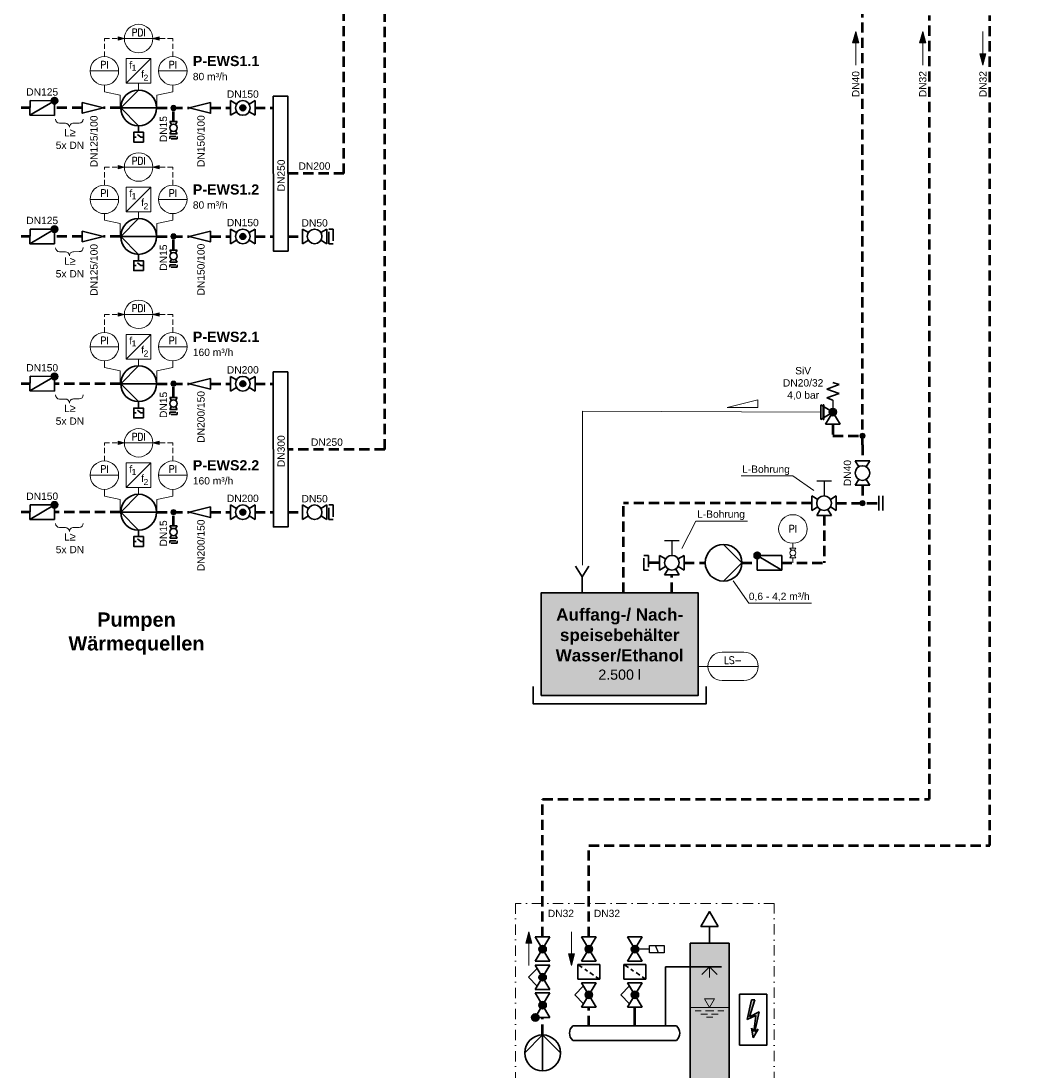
# Model space of a CAD drawing. Header units: millimetres. Extents: x -226 to 2201, y 0 to 1085.
# Tile 3 of 28: x 65 to 315, y 323 to 581. Entities that reach past the tile are written whole.
import ezdxf
from ezdxf import colors
from ezdxf.entities.mleader import LeaderData, LeaderLine
from ezdxf.enums import TextEntityAlignment as Align
from ezdxf.math import Vec2, Vec3

# ---------------------------------------------------------------- set-up
doc = ezdxf.new("R2010")
doc.units = ezdxf.units.MM
doc.header["$PDMODE"] = 1
for name, pattern in [('GESTRICHELT2', [0.375, 0.25, -0.125]), ('PHANTOM2', [31.75, 15.875, -3.175, 3.175, -3.175, 3.175, -3.175]), ('Strichpunkt', [25.4, 12.7, -6.35, 0, -6.35]), ('VERDECKT2', [4.7625, 3.175, -1.5875])]:
    doc.linetypes.add(name, pattern=pattern)
doc.layers.get('0').update_dxf_attribs({"lineweight": 18})
for name, color, linetype, lineweight in [('TGAx_B_TXT_Beschriftung', 7, 'Continuous', 18), ('TGAx_G_KOM_GA-Steuerleitungen', 7, 'VERDECKT2', 18), ('TGAx_G_KOM_GA-Symbole', 7, 'Continuous', 18), ('TGAx_H_KOM_Armaturen', 7, 'Continuous', 35), ('TGAx_H_LTG_Quellenkreis-Umweltwärme_RL', 66, 'GESTRICHELT2', 50), ('TGAx_H_LTG_Si-Ausblasleitung', 251, 'Continuous', 25), ('TGAx_H_TXT_Beschriftung', 7, 'Continuous', 18), ('TGAx_H_TXT_Dimensionierung', 7, 'Continuous', 18), ('TGAx_K_KOM_Armaturen', 7, 'Continuous', 35), ('TGAx_K_KOM_Bauteile', 7, 'Continuous', 35), ('TGAx_K_KOM_Bauteile-Schraff', 9, 'Continuous', 18), ('TGAx_K_TXT_Beschriftung', 7, 'Continuous', 18), ('TGAx_S_KOM_Armaturen', 7, 'Continuous', 35), ('TGAx_S_KOM_Bauteile', 7, 'Continuous', 35), ('TGAx_S_KOM_Bauteile-Schraff', 9, 'Continuous', 18), ('TGAx_S_LTG_TWS_Mischwasser', 80, 'PHANTOM2', 50), ('TGAx_S_TXT_Dimensionierung', 7, 'Continuous', 18)]:
    doc.layers.add(name, color=color, linetype=linetype, lineweight=lineweight)
doc.styles.add('Arial', font='arial.ttf')
doc.styles.add('MEP-Reloaded-M-2.5', font='arial.ttf', dxfattribs={"height": 2.5})
doc.styles.add('MSR-Arial', font='romans.shx')
doc.styles.add('RomanS', font='arial.ttf')

# ---------------------------------------------------------------- blocks, each defined once
blk = doc.blocks.new('7.01.04-Absperrhahn allg.')
at = {"linetype": 'Continuous'}
for p, q in [((0, 1.8), (0, -1.8)), ((0, 1.8), (1.46, 0.93)), ((6, 1.8), (4.54, 0.93)), ((6, 1.8), (6, -1.8)), ((1.46, -0.93), (0, -1.8)), ((4.54, -0.93), (6, -1.8))]:
    blk.add_line(p, q, dxfattribs=at)
blk.add_circle((3, 0), 1.8, dxfattribs=at)
blk = doc.blocks.new('5.07-Kupplung allg.')
at = {"linetype": 'Continuous'}
for p, q in [((0, 1.8), (0, -1.1)), ((1.1, 1.1), (1.1, 0)), ((1.1, 0), (1.1, -1.8))]:
    blk.add_line(p, q, dxfattribs=at)
for p, q in [((0, 1.8), (1.1, 1.8)), ((0, -1.8), (1.1, -1.8))]:
    blk.add_line(p, q)
blk = doc.blocks.new('13.21-Kreiselpumpe')
at = {"linetype": 'Continuous'}
for p, q in [((-4.4, -4.4), (0, 0)), ((0, 0), (4.4, -4.4)), ((0, 0), (0, -8.8))]:
    blk.add_line(p, q, dxfattribs=at)
blk.add_circle((0, -4.4), 4.4, dxfattribs=at)
blk = doc.blocks.new('RCI-Freqzenzumformer')
at = {"linetype": 'Continuous'}
blk.add_line((-3.03, -3.03), (3.03, 3.03), dxfattribs=at)
blk.add_lwpolyline([(-3.03, -3.03), (3.03, -3.03), (3.03, 3.03), (-3.03, 3.03)], close=True, dxfattribs=at)
at = {"lineweight": 18, "char_height": 1.8, "attachment_point": 5, "style": 'RomanS'}
for insert in [(-1.93, 1.47), (0.99, -0.76)]:
    blk.add_mtext('f', dxfattribs=dict(at, insert=insert))
at = {"lineweight": 15, "style": 'RomanS'}
for p in [(-1.11, 0.8), (1.8, -1.68)]:
    blk.add_attdef('FU-ZAHL', text='', height=1.5, dxfattribs=at).set_placement(p, align=Align.MIDDLE_CENTER)
blk = doc.blocks.new('02.MSR_Schalter')
for p, q in [((0, 2.4), (0, 1.78)), ((0, 0.62), (0.68, 1.48)), ((0, 0), (0, 0.62))]:
    blk.add_line(p, q)
blk.add_lwpolyline([(-1.2, 0), (1.2, 0), (1.2, 2.4), (-1.2, 2.4)], close=True)
blk = doc.blocks.new('02.MSR_Fühler m. Fernwirkung_rund')
blk.add_line((-3.5, 0), (3.5, 0))
blk.add_circle((0, 0), 3.5)
at = {"style": 'MSR-Arial', "width": 0.9}
for tag, p in [('MESSART', (0, 1.5)), ('WERT', (0, -1.55))]:
    blk.add_attdef(tag, text='', height=1.8, dxfattribs=at).set_placement(p, align=Align.MIDDLE_CENTER)
blk = doc.blocks.new('6.01-Reduzierung')
at = {"flags": 128}
blk.add_lwpolyline([(0, 1.3125), (0, -1.3125), (5.25, 0)], close=True, dxfattribs=at)
blk = doc.blocks.new('02.MSR_Wirkpfeil')
blk.add_hatch(color=256).paths.add_polyline_path([(0.41, 1.51), (0, 0), (-0.41, 1.51)])
blk.add_lwpolyline([(0.41, 1.51), (0, 0), (-0.41, 1.51)], close=True)
blk = doc.blocks.new('Leitungs-Verbindungspkt')
at = {"linetype": 'Continuous', "lineweight": 18}
blk.add_hatch(color=256, dxfattribs=at).paths.add_polyline_path([(0.65, 0, 1), (-0.65, 0, 1)])
blk.add_circle((0, 0), 0.65, dxfattribs=at)
blk = doc.blocks.new('7.04.03-Rückschlagklappe')
h = blk.add_hatch(color=256)
h.dxf.hatch_style = 1
h.paths.add_polyline_path([(0, 1.8), (0.8, 1.8, 1), (-0.8, 1.8, 0.414214), (0, 1)])
h.paths.add_polyline_path([(0.8, 1.8), (0, 1.8), (0.69, 1.39, 0.135933)], flags=17)
h.paths.add_polyline_path([(0, 1.8), (0, 1, 0.263447), (0.69, 1.39)], flags=17)
at = {"linetype": 'Continuous'}
for p, q in [((0, 1.8), (6, 1.8)), ((0, 1.8), (6, -1.8)), ((0, -1.8), (0, 1.8)), ((6, 1.8), (6, -1.8)), ((6, -1.8), (0, -1.8))]:
    blk.add_line(p, q, dxfattribs=at)
blk.add_circle((0, 1.8), 0.8, dxfattribs=at)
blk.add_point((0, 1.8), dxfattribs=at)
blk = doc.blocks.new('7.01.05-Absperrkugelhahn')
h = blk.add_hatch(color=256)
h.dxf.hatch_style = 1
h.paths.add_polyline_path([(2.3, 0, 1), (3.7, 0, 1)])
at = {"linetype": 'Continuous'}
for p, q in [((0, 1.8), (1.46, 0.93)), ((0, 1.8), (0, -1.8)), ((6, 1.8), (4.54, 0.93)), ((6, 1.8), (6, -1.8)), ((1.46, -0.93), (0, -1.8)), ((4.54, -0.93), (6, -1.8))]:
    blk.add_line(p, q, dxfattribs=at)
for radius in [1.8, 0.7]:
    blk.add_circle((3, 0), radius, dxfattribs=at)
blk = doc.blocks.new('Pfeil-Flüssigkeitsniveau')
at = {"linetype": 'Continuous', "lineweight": 18}
for p, q in [((-3.51, -0.8), (-2.03, -0.8)), ((-2.14, -1.6), (-0.51, -1.6)), ((-1.03, -0.8), (1.03, -0.8)), ((-0.77, -2.4), (0.77, -2.4)), ((0.51, -1.6), (2.14, -1.6)), ((2.03, -0.8), (3.51, -0.8))]:
    blk.add_line(p, q, dxfattribs=at)
at = {"linetype": 'Continuous', "lineweight": 18, "flags": 128}
blk.add_lwpolyline([(0, 0), (1.25, 2.17), (-1.25, 2.17)], close=True, dxfattribs=at)
blk = doc.blocks.new('01.DIV_Pfeil-Flüssigkeitsniveau')
blk.add_blockref('Pfeil-Flüssigkeitsniveau', (0, 0))
blk = doc.blocks.new('7.02.01C-Absperrventil m. stet. Stellverhalten')
h = blk.add_hatch(color=256)
h.dxf.hatch_style = 1
h.paths.add_polyline_path([(2.23, 0.46), (3, 0), (3.77, 0.46, 0.56619)])
h.paths.add_polyline_path([(2.23, 0.46, 0.135933), (2.1, 0, 0.135933), (2.23, -0.46), (3, 0)])
h.paths.add_polyline_path([(3, 0), (2.23, -0.46, 0.56619), (3.77, -0.46)])
h.paths.add_polyline_path([(3.77, 0.46), (3, 0), (3.77, -0.46, 0.135933), (3.9, 0, 0.135933)])
at = {"linetype": 'Continuous'}
for p, q in [((3, 3.48), (0.81, 1.31)), ((3, 3.48), (5.19, 1.31)), ((6, 1.8), (0, -1.8)), ((0, 1.8), (6, -1.8)), ((0, 1.8), (0, -1.8)), ((6, 1.8), (6, -1.8))]:
    blk.add_line(p, q, dxfattribs=at)
blk.add_circle((3, 0), 0.9, dxfattribs=at)
blk.add_point((3, 0), dxfattribs=at)
blk = doc.blocks.new('9.12-Schmutzfänger')
at = {"linetype": 'Continuous'}
for p, q in [((0, 2.7), (0, -2.7)), ((0, 2.7), (3.6, 2.7)), ((2.88, 1.63), (3.6, 2.7)), ((3.6, 2.7), (3.6, -2.7)), ((2.03, 0.35), (2.48, 1.02)), ((0, -2.7), (0.63, -1.75)), ((1.03, -1.15), (1.63, -0.26)), ((0, -2.7), (3.6, -2.7))]:
    blk.add_line(p, q, dxfattribs=at)
blk = doc.blocks.new('7.01.03-Absperrventil')
at = {"linetype": 'Continuous'}
for p, q in [((0, 1.8), (0, -1.8)), ((0, 1.8), (6, -1.8)), ((6, 1.8), (0, -1.8)), ((6, 1.8), (6, -1.8))]:
    blk.add_line(p, q, dxfattribs=at)
for radius in [0.9, 0.8, 0.7, 0.6, 0.5, 0.4, 0.3, 0.2, 0.1]:
    blk.add_circle((3, 0), radius, dxfattribs=at)
blk.add_point((3, 0), dxfattribs=at)
blk = doc.blocks.new('7.05.09-Stellantr. Elektromagnet')
at = {"lineweight": 25}
for p, q in [((-0.9, 5.76), (0.9, 5.04)), ((0, 3.6), (0, 0))]:
    blk.add_line(p, q, dxfattribs=at)
blk.add_lwpolyline([(-0.9, 3.6), (0.9, 3.6), (0.9, 7.2), (-0.9, 7.2)], close=True, dxfattribs=at)
blk = doc.blocks.new('7.04.02-Rückschlagventil')
at = {"linetype": 'Continuous'}
for p, q in [((0, 1.8), (6, -1.8)), ((6, 1.8), (0, -1.8)), ((0, 1.8), (0, -1.8)), ((6, 1.8), (6, -1.8))]:
    blk.add_line(p, q, dxfattribs=at)
for centre, radius in [((0, 1.8), 0.9), ((0, 1.8), 0.8), ((0, 1.8), 0.7), ((0, 1.8), 0.6), ((0, 1.8), 0.5), ((0, 1.8), 0.4), ((0, 1.8), 0.3), ((0, 1.8), 0.2), ((0, 1.8), 0.1), ((3, 0), 0.9), ((3, 0), 0.8), ((3, 0), 0.7), ((3, 0), 0.6), ((3, 0), 0.5), ((3, 0), 0.4), ((3, 0), 0.3), ((3, 0), 0.2), ((3, 0), 0.1)]:
    blk.add_circle(centre, radius, dxfattribs=at)
blk.add_point((3, 0), dxfattribs=at)
blk = doc.blocks.new('4.11-Pfeil-Fliessrichtung')
at = {"linetype": 'Continuous', "lineweight": 18}
blk.add_line((-4.12, 0), (4.12, 0), dxfattribs=at)
at = {"linetype": 'Continuous', "lineweight": 18, "flags": 128}
for points in [[(1.32, 0.75), (4.12, 0), (1.32, -0.75)], [(1.39, 0.66), (3.85, 0), (1.39, -0.66)], [(1.46, 0.57), (3.58, 0), (1.46, -0.57)], [(1.53, 0.48), (3.31, 0), (1.53, -0.48)], [(1.6, 0.39), (3.04, 0), (1.6, -0.39)], [(1.67, 0.3), (2.77, 0), (1.67, -0.3)], [(1.74, 0.21), (2.5, 0), (1.74, -0.21)], [(1.81, 0.11), (2.23, 0), (1.81, -0.11)], [(1.88, 0.02), (1.96, 0), (1.88, -0.02)]]:
    blk.add_lwpolyline(points, close=True, dxfattribs=at)
blk = doc.blocks.new('01.DIV_Pfeil-ELT')
h = blk.add_hatch(color=256)
h.dxf.hatch_style = 1
h.paths.add_polyline_path([(0.53, 12.06), (-0.52, 12.06), (-1.92, 5.85), (0.84, 7.12), (0.24, 2.05), (-0.57, 3.1), (0, 0), (1.56, 2.75), (0.47, 2.03), (1.92, 8.25), (-1.2, 6.64)])
at = {"linetype": 'Continuous'}
for p, q in [((-1.92, 5.85), (-0.52, 12.06)), ((0.53, 12.06), (-1.2, 6.64)), ((-0.52, 12.06), (0.53, 12.06)), ((-1.92, 5.85), (0.84, 7.12)), ((-1.2, 6.64), (1.92, 8.25)), ((0.84, 7.12), (0.24, 2.05)), ((1.92, 8.25), (0.47, 2.03)), ((-0.57, 3.1), (0.24, 2.05)), ((0, 0), (-0.57, 3.1)), ((0, 0), (1.56, 2.75)), ((1.56, 2.75), (0.47, 2.03))]:
    blk.add_line(p, q, dxfattribs=at)
blk = doc.blocks.new('02.MSR_Fühler m. Fernwirkung_langrund')
for p, q in [((-2.67, 3.5), (2.67, 3.5)), ((-6.17, 0), (6.17, 0)), ((-2.67, -3.5), (2.67, -3.5))]:
    blk.add_line(p, q)
for centre, start, end in [((-2.67, 0), 90, 270), ((2.67, 0), 270, 90)]:
    blk.add_arc(centre, 3.5, start, end)
at = {"style": 'MSR-Arial', "width": 0.9}
for tag, p in [('MESSART', (0.02, 1.5)), ('WERT', (0.02, -1.55))]:
    blk.add_attdef(tag, text='', height=1.8, dxfattribs=at).set_placement(p, align=Align.MIDDLE_CENTER)
blk = doc.blocks.new('7.03-Sicherheitsventil')
for p, q in [((-1.5, 9.75), (0, 10.29)), ((-1.5, 9.75), (1.5, 8.66)), ((-1.5, 7.56), (1.5, 8.66)), ((-1.5, 7.56), (1.5, 6.47)), ((0, 5.93), (1.5, 6.47))]:
    blk.add_line(p, q)
at = {"lineweight": 25}
blk.add_line((0, 5.93), (0, 3), dxfattribs=at)
at = {"linetype": 'Continuous'}
for p, q in [((-1.8, 0), (0, 3)), ((3, 4.8), (0, 3)), ((0, 3), (1.8, 0)), ((0, 3), (3, 1.2)), ((2.2, 4.8), (2.2, 1.2)), ((2.3, 4.8), (2.3, 1.2)), ((2.4, 4.8), (2.4, 1.2)), ((3, 4.8), (3, 1.2)), ((-1.8, 0), (1.8, 0))]:
    blk.add_line(p, q, dxfattribs=at)
at = {"color": 7}
for p, q in [((2.2, 4.8), (2.4, 4.8)), ((2.2, 1.2), (2.4, 1.2))]:
    blk.add_line(p, q, dxfattribs=at)
at = {"linetype": 'Continuous'}
for radius in [0.9, 0.8, 0.7, 0.6, 0.5, 0.4, 0.3, 0.2, 0.1]:
    blk.add_circle((0, 3), radius, dxfattribs=at)
blk.add_point((0, 3), dxfattribs=at)
blk = doc.blocks.new('9.01-Trichter')
at = {"linetype": 'Continuous'}
for p, q in [((-1.63, 0), (0, -2.62)), ((0, -2.62), (1.63, 0)), ((0, -6.53), (0, -2.62))]:
    blk.add_line(p, q, dxfattribs=at)
blk = doc.blocks.new('7.01.18-Dreiwegehahn allg.')
at = {"linetype": 'Continuous'}
for p, q in [((-3, 1.8), (-1.54, 0.93)), ((-3, 1.8), (-3, -1.8)), ((3, 1.8), (1.54, 0.93)), ((3, 1.8), (3, -1.8)), ((-1.54, -0.93), (-3, -1.8)), ((-0.93, -1.54), (-1.8, -3)), ((1.8, -3), (0.93, -1.54)), ((1.54, -0.93), (3, -1.8)), ((1.8, -3), (-1.8, -3))]:
    blk.add_line(p, q, dxfattribs=at)
blk.add_circle((0, 0), 1.8, dxfattribs=at)
blk = doc.blocks.new('13.20-Flüssigkeitspumpe allg.')
at = {"linetype": 'Continuous'}
for p, q in [((-4.5, -4.4), (0, 0.1)), ((0, 0.1), (4.5, -4.4))]:
    blk.add_line(p, q, dxfattribs=at)
blk.add_circle((0, -4.4), 4.5, dxfattribs=at)
blk = doc.blocks.new('02.MSR_Manometeranschluss m. Hahn')
at = {"linetype": 'Continuous'}
for p, q in [((0.72, 3.6), (-0.72, 3.6)), ((-0.37, 3.02), (-0.72, 3.6)), ((0.72, 3.6), (0.37, 3.02)), ((-0.37, 1.78), (-0.72, 1.2)), ((0.72, 1.2), (-0.72, 1.2)), ((0.72, 1.2), (0.37, 1.78))]:
    blk.add_line(p, q, dxfattribs=at)
for p, q in [((0, 4.8), (0, 3.6)), ((0, 1.2), (0, 0))]:
    blk.add_line(p, q)
blk.add_circle((0, 2.4), 0.72, dxfattribs=at)
blk = doc.blocks.new('02.MSR_Fühler rund')
blk.add_circle((0, 0), 3.5)
at = {"style": 'MSR-Arial', "width": 0.9}
blk.add_attdef('MESSART', text='', height=1.8, dxfattribs=at).set_placement((0, 0), align=Align.MIDDLE_CENTER)
blk = doc.blocks.new('4.16-Leitungs-Verbindungspunkt')
at = {"linetype": 'Continuous', "lineweight": 18}
blk.add_hatch(color=256, dxfattribs=at).paths.add_polyline_path([(0.65, 0, 1), (-0.65, 0, 1)])
blk.add_circle((0, 0), 0.65, dxfattribs=at)
blk = doc.blocks.new('5.02-Flanschpaar')
at = {"linetype": 'Continuous'}
for p, q in [((0, 1.8), (0, -1.8)), ((1, 1.8), (1, -1.8))]:
    blk.add_line(p, q, dxfattribs=at)
blk = doc.blocks.new('7.05.11-Stellantr. handbetätigt allg.')
at = {"lineweight": 25}
for p, q in [((-1.8, 3.6), (1.8, 3.6)), ((0, 3.6), (0, 0))]:
    blk.add_line(p, q, dxfattribs=at)
blk = doc.blocks.new('4.12-Pfeil-Gefälle')
at = {"flags": 128}
blk.add_lwpolyline([(0, 1.875), (0, 0), (7.5, 0)], close=True, dxfattribs=at)

msp = doc.modelspace()

# ---------------------------------------------------------------- linework, layer by layer
at = {"layer": 'TGAx_G_KOM_GA-Steuerleitungen', "ltscale": 0.4}
for p, q in [((85.28, 572.28), (85.28, 576.72)), ((85.28, 576.72), (90.18, 576.72)), ((102.07, 576.72), (97.18, 576.72)), ((102.07, 572.28), (102.07, 576.72)), ((85.28, 540.72), (85.28, 545.16)), ((85.28, 545.16), (90.18, 545.16)), ((102.07, 545.16), (97.18, 545.16)), ((102.07, 540.72), (102.07, 545.16)), ((85.28, 504.54), (85.28, 508.98)), ((85.28, 508.98), (90.18, 508.98)), ((102.07, 508.98), (97.18, 508.98)), ((102.07, 504.54), (102.07, 508.98)), ((85.28, 472.99), (85.28, 477.43)), ((85.28, 477.43), (90.18, 477.43)), ((102.07, 477.43), (97.18, 477.43)), ((102.07, 472.99), (102.07, 477.43))]:
    msp.add_line(p, q, dxfattribs=at)
at = {"layer": 'TGAx_G_KOM_GA-Symbole'}
for p, q in [((85.28, 563.65), (85.28, 565.28)), ((102.07, 565.28), (102.07, 563.65)), ((85.28, 532.09), (85.28, 533.72)), ((102.07, 533.72), (102.07, 532.09)), ((85.28, 495.92), (85.28, 497.54)), ((102.07, 497.54), (102.07, 495.92)), ((85.28, 464.36), (85.28, 465.99)), ((102.07, 465.99), (102.07, 464.36))]:
    msp.add_line(p, q, dxfattribs=at)
at = {"layer": 'TGAx_G_KOM_GA-Symbole', "ltscale": 5}
for p, q in [((93.68, 565.75), (93.68, 564.18)), ((93.68, 534.2), (93.68, 532.62)), ((93.68, 498.02), (93.68, 496.45)), ((93.68, 466.46), (93.68, 464.89))]:
    msp.add_line(p, q, dxfattribs=at)
at = {"layer": 'TGAx_G_KOM_GA-Symbole'}
for points in [[(89.18, 559.68), (89.18, 562.83), (85.28, 563.65)], [(98.18, 559.68), (98.18, 562.83), (102.07, 563.65)], [(89.18, 528.12), (89.18, 531.28), (85.28, 532.09)], [(98.18, 528.12), (98.18, 531.28), (102.07, 532.09)], [(89.18, 491.95), (89.18, 495.1), (85.28, 495.92)], [(98.18, 491.95), (98.18, 495.1), (102.07, 495.92)], [(89.18, 460.39), (89.18, 463.54), (85.28, 464.36)], [(98.18, 460.39), (98.18, 463.54), (102.07, 464.36)]]:
    msp.add_lwpolyline(points, dxfattribs=at)
at = {"layer": 'TGAx_H_KOM_Armaturen', "ltscale": 5}
for p, q in [((93.68, 555.18), (93.68, 553.7)), ((93.68, 523.62), (93.68, 522.14)), ((93.68, 487.45), (93.68, 485.96)), ((93.68, 455.89), (93.68, 454.4))]:
    msp.add_line(p, q, dxfattribs=at)
at = {"layer": 'TGAx_H_KOM_Armaturen'}
for points in [[(126.7, 562.57), (126.78, 524.51), (130.38, 524.51), (130.3, 562.57)], [(126.7, 494.84), (126.78, 456.78), (130.38, 456.78), (130.3, 494.84)]]:
    msp.add_lwpolyline(points, close=True, dxfattribs=at)
at = {"layer": 'TGAx_H_LTG_Quellenkreis-Umweltwärme_RL', "ltscale": 10}
for p, q in [((144.11, 543.54), (144.11, 612.93)), ((154.11, 475.81), (154.11, 595.37)), ((67, 559.68), (64.8, 559.68)), ((79.84, 559.68), (73, 559.68)), ((89.18, 559.68), (85.09, 559.68)), ((98.18, 559.68), (106.12, 559.68)), ((102.24, 556.31), (102.24, 559.68)), ((111.37, 559.68), (116.27, 559.68)), ((122.27, 559.68), (126.71, 559.68)), ((144.11, 543.54), (130.3, 543.54)), ((67, 528.12), (64.8, 528.12)), ((79.84, 528.12), (73, 528.12)), ((89.18, 528.12), (85.09, 528.12)), ((98.18, 528.12), (106.12, 528.12)), ((102.24, 524.76), (102.24, 528.12)), ((111.37, 528.12), (116.27, 528.12)), ((122.27, 528.12), (126.71, 528.12)), ((130.37, 528.12), (133.91, 528.12)), ((67, 491.95), (64.8, 491.95)), ((89.18, 491.95), (73, 491.95)), ((98.18, 491.95), (106.12, 491.95)), ((102.24, 488.58), (102.24, 491.95)), ((111.37, 491.95), (116.27, 491.95)), ((122.27, 491.95), (126.71, 491.95)), ((154.11, 475.81), (130.3, 475.81)), ((67, 460.39), (64.8, 460.39)), ((89.18, 460.39), (73, 460.39)), ((98.18, 460.39), (106.12, 460.39)), ((102.24, 457.02), (102.24, 460.39)), ((111.37, 460.39), (116.27, 460.39)), ((122.27, 460.39), (126.71, 460.39)), ((130.37, 460.39), (133.91, 460.39))]:
    msp.add_line(p, q, dxfattribs=at)
at = {"layer": 'TGAx_H_TXT_Dimensionierung'}
for p, q in [((74.27, 555.92), (75.68, 555.92)), ((79.1, 555.93), (77.68, 555.93)), ((74.27, 524.36), (75.68, 524.37)), ((79.1, 524.38), (77.68, 524.37)), ((74.27, 488.19), (75.68, 488.19)), ((79.1, 488.2), (77.68, 488.2)), ((74.27, 456.63), (75.68, 456.63)), ((79.1, 456.64), (77.68, 456.64))]:
    msp.add_line(p, q, dxfattribs=at)
for centre, start, end in [((74.27, 556.92), 180.1561, 270.1561), ((75.69, 554.92), 0.1561, 90.1561), ((77.69, 554.93), 90.1561, 180.1561), ((79.1, 556.93), 270.1561, 0.1561), ((74.27, 525.36), 180.1561, 270.1561), ((75.69, 523.37), 0.1561, 90.1561), ((77.69, 523.37), 90.1561, 180.1561), ((79.1, 525.38), 270.1561, 0.1561), ((74.27, 489.19), 180.1561, 270.1561), ((75.69, 487.19), 0.1561, 90.1561), ((77.69, 487.2), 90.1561, 180.1561), ((79.1, 489.2), 270.1561, 0.1561), ((74.27, 457.63), 180.1561, 270.1561), ((75.69, 455.63), 0.1561, 90.1561), ((77.69, 455.64), 90.1561, 180.1561), ((79.1, 457.64), 270.1561, 0.1561)]:
    msp.add_arc(centre, 1, start, end, dxfattribs=at)

# ---------------------------------------------------------------- block references
at = {"layer": 'TGAx_G_KOM_GA-Steuerleitungen', "ltscale": 5, "xscale": -1, "rotation": 90}
for p in [(90.18, 576.72), (90.18, 545.16), (90.18, 508.98), (90.18, 477.43)]:
    msp.add_blockref('02.MSR_Wirkpfeil', p, dxfattribs=at)
at = {"layer": 'TGAx_G_KOM_GA-Steuerleitungen', "ltscale": 5, "rotation": 270}
for p in [(97.18, 576.72), (97.18, 545.16), (97.18, 508.98), (97.18, 477.43)]:
    msp.add_blockref('02.MSR_Wirkpfeil', p, dxfattribs=at)
at = {"layer": 'TGAx_G_KOM_GA-Symbole', "ltscale": 5}
for p, values in [((93.68, 576.72), {'MESSART': 'PDI'}), ((85.28, 568.78), {'MESSART': 'PI'}), ((102.07, 568.78), {'MESSART': 'PI'}), ((93.68, 545.16), {'MESSART': 'PDI'}), ((85.28, 537.22), {'MESSART': 'PI'}), ((102.07, 537.22), {'MESSART': 'PI'}), ((93.68, 508.98), {'MESSART': 'PDI'}), ((85.28, 501.04), {'MESSART': 'PI'}), ((102.07, 501.04), {'MESSART': 'PI'}), ((93.68, 477.43), {'MESSART': 'PDI'}), ((85.28, 469.49), {'MESSART': 'PI'}), ((102.07, 469.49), {'MESSART': 'PI'})]:
    msp.add_blockref('02.MSR_Fühler m. Fernwirkung_rund', p, dxfattribs=at).add_auto_attribs(values)
ref = msp.add_blockref('RCI-Freqzenzumformer', (93.68, 568.78), dxfattribs=at)
ref.add_attrib('FU-ZAHL', '1', dxfattribs={"layer": '0', "color": 7, "lineweight": 15, "height": 1.5, "style": 'RomanS'}).set_placement((92.56, 569.58), align=Align.MIDDLE_CENTER)
ref.add_attrib('FU-ZAHL', '2', dxfattribs={"layer": '0', "color": 7, "lineweight": 15, "height": 1.5, "style": 'RomanS'}).set_placement((95.47, 567.1), align=Align.MIDDLE_CENTER)
ref = msp.add_blockref('RCI-Freqzenzumformer', (93.68, 537.22), dxfattribs=at)
ref.add_attrib('FU-ZAHL', '1', dxfattribs={"layer": '0', "color": 7, "lineweight": 15, "height": 1.5, "style": 'RomanS'}).set_placement((92.56, 538.02), align=Align.MIDDLE_CENTER)
ref.add_attrib('FU-ZAHL', '2', dxfattribs={"layer": '0', "color": 7, "lineweight": 15, "height": 1.5, "style": 'RomanS'}).set_placement((95.47, 535.54), align=Align.MIDDLE_CENTER)
ref = msp.add_blockref('RCI-Freqzenzumformer', (93.68, 501.04), dxfattribs=at)
ref.add_attrib('FU-ZAHL', '1', dxfattribs={"layer": '0', "color": 7, "lineweight": 15, "height": 1.5, "style": 'RomanS'}).set_placement((92.56, 501.84), align=Align.MIDDLE_CENTER)
ref.add_attrib('FU-ZAHL', '2', dxfattribs={"layer": '0', "color": 7, "lineweight": 15, "height": 1.5, "style": 'RomanS'}).set_placement((95.47, 499.37), align=Align.MIDDLE_CENTER)
ref = msp.add_blockref('RCI-Freqzenzumformer', (93.68, 469.49), dxfattribs=at)
ref.add_attrib('FU-ZAHL', '1', dxfattribs={"layer": '0', "color": 7, "lineweight": 15, "height": 1.5, "style": 'RomanS'}).set_placement((92.56, 470.29), align=Align.MIDDLE_CENTER)
ref.add_attrib('FU-ZAHL', '2', dxfattribs={"layer": '0', "color": 7, "lineweight": 15, "height": 1.5, "style": 'RomanS'}).set_placement((95.47, 467.81), align=Align.MIDDLE_CENTER)
at = {"layer": 'TGAx_H_KOM_Armaturen', "xscale": -1}
for name, p, rotation in [('7.04.03-Rückschlagklappe', (73, 559.66), 359.6878961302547), ('7.04.03-Rückschlagklappe', (73, 528.11), 359.6878961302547), ('7.01.04-Absperrhahn allg.', (133.91, 528.12), 180), ('5.07-Kupplung allg.', (140.36, 528.12), 180), ('7.04.03-Rückschlagklappe', (73, 491.93), 359.6878961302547), ('7.04.03-Rückschlagklappe', (73, 460.37), 359.6878961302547), ('7.01.04-Absperrhahn allg.', (133.91, 460.39), 180), ('5.07-Kupplung allg.', (140.36, 460.39), 180)]:
    msp.add_blockref(name, p, dxfattribs=dict(at, rotation=rotation))
at = {"layer": 'TGAx_H_KOM_Armaturen', "rotation": 90.00000000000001}
for p in [(89.28, 559.68), (89.28, 528.12), (89.28, 491.95), (89.28, 460.39)]:
    msp.add_blockref('13.21-Kreiselpumpe', p, dxfattribs=at)
at = {"layer": 'TGAx_H_KOM_Armaturen'}
for name, p in [('6.01-Reduzierung', (79.84, 559.68)), ('7.01.05-Absperrkugelhahn', (116.27, 559.68)), ('6.01-Reduzierung', (79.84, 528.12)), ('7.01.05-Absperrkugelhahn', (116.27, 528.12)), ('7.01.05-Absperrkugelhahn', (116.27, 491.95)), ('7.01.05-Absperrkugelhahn', (116.27, 460.39))]:
    msp.add_blockref(name, p, dxfattribs=at)
at = {"layer": 'TGAx_H_KOM_Armaturen', "xscale": -1}
for p in [(111.37, 559.68), (111.37, 528.12), (111.37, 491.95), (111.37, 460.39)]:
    msp.add_blockref('6.01-Reduzierung', p, dxfattribs=at)
at = {"layer": 'TGAx_H_KOM_Armaturen', "xscale": -0.4999999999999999, "yscale": 0.4999999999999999, "zscale": 0.4999999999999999, "rotation": 90.00111213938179}
for name, p in [('7.01.04-Absperrhahn allg.', (102.24, 556.31)), ('5.07-Kupplung allg.', (102.24, 552.66)), ('7.01.04-Absperrhahn allg.', (102.24, 524.76)), ('5.07-Kupplung allg.', (102.24, 521.11)), ('7.01.04-Absperrhahn allg.', (102.24, 488.58)), ('5.07-Kupplung allg.', (102.24, 484.93)), ('7.01.04-Absperrhahn allg.', (102.24, 457.02)), ('5.07-Kupplung allg.', (102.24, 453.37))]:
    msp.add_blockref(name, p, dxfattribs=at)
at = {"layer": 'TGAx_H_KOM_Armaturen', "ltscale": 5, "rotation": 90.00000000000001}
for p in [(94.88, 552.5), (94.88, 520.94), (94.88, 484.76), (94.88, 453.2)]:
    msp.add_blockref('02.MSR_Schalter', p, dxfattribs=at)
at = {"layer": 'TGAx_H_LTG_Quellenkreis-Umweltwärme_RL', "ltscale": 10, "xscale": -1, "rotation": 180}
for p in [(102.24, 559.68), (102.24, 528.12), (102.24, 491.95), (102.24, 460.39)]:
    msp.add_blockref('Leitungs-Verbindungspkt', p, dxfattribs=at)

# ---------------------------------------------------------------- texts
at = {"layer": 'TGAx_H_TXT_Beschriftung', "char_height": 1.8, "width": 11.1068, "attachment_point": 4, "style": 'Arial'}
for s, insert in [('\\A1;{\\fArial|b1|i0|c0|p34;\\H1.38889x;P-EWS1.1\\P\\fArial|b0|i0|c0|p34;\\H0.72x;80 m³/h}', (107, 569.46)), ('\\A1;{\\fArial|b1|i0|c0|p34;\\H1.38889x;P-EWS1.2\\P\\fArial|b0|i0|c0|p34;\\H0.72x;80 m³/h}', (107, 537.91)), ('\\A1;{\\fArial|b1|i0|c0|p34;\\H1.38889x;P-EWS2.1\\P\\fArial|b0|i0|c0|p34;\\H0.72x;160 m³/h}', (107, 501.73)), ('\\A1;{\\fArial|b1|i0|c0|p34;\\H1.38889x;P-EWS2.2\\P\\fArial|b0|i0|c0|p34;\\H0.72x;160 m³/h}', (107, 470.17))]:
    msp.add_mtext(s, dxfattribs=dict(at, insert=insert))
at = {"layer": 'TGAx_H_TXT_Beschriftung', "insert": (93.16, 430.57), "char_height": 3.5, "attachment_point": 5, "style": 'MEP-Reloaded-M-2.5'}
msp.add_mtext('{\\fArial|b1|i0|c0|p34;Pumpen\\PWärmequellen}', dxfattribs=at)
at = {"layer": 'TGAx_H_TXT_Dimensionierung', "char_height": 1.8, "attachment_point": 5, "style": 'Arial'}
for s, insert, width in [('DN125', (70.01, 563.59), 1.7603), ('DN150', (119.27, 563.07), 1.7603), ('DN125', (70.01, 532.03), 1.7603), ('DN150', (119.27, 531.51), 1.7603), ('DN50', (136.91, 531.43), 6.0139), ('DN150', (70.01, 495.85), 1.7603), ('DN200', (119.27, 495.34), 1.7603), ('DN150', (70.01, 464.3), 1.7603), ('DN200', (119.27, 463.78), 1.7603), ('DN50', (136.91, 463.7), 6.0139)]:
    msp.add_mtext(s, dxfattribs=dict(at, insert=insert, width=width))
at = {"layer": 'TGAx_H_TXT_Dimensionierung', "char_height": 1.8, "width": 1.7603, "rotation": 90, "style": 'Arial'}
for s, insert, attachment_point in [('DN125/100', (82.72, 557.82), 6), ('DN15', (99.78, 554.47), 5), ('DN150/100', (109, 557.89), 6), ('DN250', (128.69, 543.1), 5), ('DN125/100', (82.72, 526.27), 6), ('DN150/100', (109, 526.34), 6), ('DN15', (99.78, 522.92), 5), ('DN200/150', (109, 490.16), 6), ('DN15', (99.78, 486.74), 5), ('DN300', (128.69, 475.37), 5), ('DN15', (99.78, 455.18), 5), ('DN200/150', (109, 458.6), 6)]:
    msp.add_mtext(s, dxfattribs=dict(at, insert=insert, attachment_point=attachment_point))
at = {"layer": 'TGAx_H_TXT_Dimensionierung', "char_height": 1.8, "attachment_point": 5, "style": 'Arial'}
for s, insert in [('L{\\H1.08333x;≥}\\P5x DN', (76.82, 552.12)), ('DN200', (136.86, 545.4)), ('L{\\H1.08333x;≥}\\P5x DN', (76.82, 520.56)), ('L{\\H1.08333x;≥}\\P5x DN', (76.82, 484.38)), ('DN250', (139.92, 477.58)), ('L{\\H1.08333x;≥}\\P5x DN', (76.82, 452.83))]:
    msp.add_mtext(s, dxfattribs=dict(at, insert=insert))

# ---------------------------------------------------------------- next in the draw order: leaders
at = {"layer": 'TGAx_H_TXT_Beschriftung'}
ml = msp.add_multileader_mtext('Standard', dxfattribs=at)
ml.set_content('\\A1;Anschluss s.\\PSchema Heizung EZ\\PZchg.-Nr.:\\P130-091E-00-X004H', color=256, style='Arial')
ml.set_leader_properties(color=256, linetype='ByLayer', lineweight=-1)
ml.build(insert=Vec2(0, 0))
ml.multileader.update_dxf_attribs({"has_text_frame": 1, "text_right_attachment_type": 6, "dogleg_length": 1, "arrow_head_size": 1.8})
ctx = ml.context
ctx.base_point, ctx.char_height, ctx.arrow_head_size, ctx.landing_gap_size, ctx.plane_origin = Vec3(1436.67, 782.43), 2.5, 1.8, 1, Vec3(1578.45, 911.75)
ctx.right_attachment, ctx.text_align_type = 6, 1
notes = []
notes.append((ctx, [(0, (0, 0, 0), (0, 0), (1, 0), 1, [])]))
ctx.mtext.insert, ctx.mtext.alignment, ctx.mtext.flow_direction = Vec3(1459.92, 784.21), 2, 5
ctx.mtext.has_bg_fill, ctx.mtext.bg_color, ctx.mtext.bg_scale_factor, ctx.mtext.bg_transparency, ctx.mtext.use_window_bg_color = 1, -1027028792, 1.5, 0, 1
for ctx, leaders in notes:
    for number, flags, end, landing, length, lines in leaders:
        leader = LeaderData()
        leader.index, (leader.has_last_leader_line, leader.has_dogleg_vector, leader.attachment_direction) = number, flags
        leader.last_leader_point, leader.dogleg_vector, leader.dogleg_length = Vec3(end), Vec3(landing), length
        for number, points, colour, breaks in lines:
            line = LeaderLine()
            line.index, line.vertices, line.color, line.breaks = number, Vec3.list(points), colors.encode_raw_color(colour), breaks
            leader.lines.append(line)
        ctx.leaders.append(leader)

# ---------------------------------------------------------------- next in the draw order: hatches: boundary and pattern name
at = {"layer": 'TGAx_K_KOM_Bauteile-Schraff'}
h = msp.add_hatch(color=256, dxfattribs=at)
h.set_gradient(color1=(192, 192, 192), one_color=1, tint=1, name='CYLINDER')
h.paths.add_polyline_path([(192.57, 415.36), (231.07, 415.36), (231.07, 440.6), (192.57, 440.6)])
at = {"layer": 'TGAx_S_KOM_Bauteile-Schraff'}
h = msp.add_hatch(color=256, dxfattribs=at)
h.dxf.hatch_style = 1
h.set_gradient(color1=(192, 192, 192), tint=1, name='CYLINDER')
h.paths.add_polyline_path([(229.08, 354.53), (238.68, 354.53), (238.68, 317), (229.08, 317)])

# ---------------------------------------------------------------- next in the draw order: linework, layer by layer
at = {"layer": 'TGAx_G_KOM_GA-Symbole'}
msp.add_line((233.48, 422.53), (231.07, 422.53), dxfattribs=at)
at = {"layer": 'TGAx_H_LTG_Quellenkreis-Umweltwärme_RL', "ltscale": 10}
for p, q in [((271.43, 476.92), (271.43, 595.37)), ((287.88, 389.9), (287.88, 582.34)), ((302.67, 378.54), (302.67, 582.34)), ((264.17, 481.98), (264.17, 479.14)), ((264.17, 479.14), (271.43, 479.14)), ((271.43, 476.92), (271.43, 473)), ((271.43, 467), (271.43, 462.61)), ((259, 462.61), (212.73, 462.61)), ((212.73, 440.6), (212.73, 462.61)), ((265, 462.61), (275.42, 462.61)), ((262, 459.61), (262, 447.98)), ((221.63, 447.98), (218.87, 447.98)), ((227.63, 447.98), (232.93, 447.98)), ((241.73, 447.98), (245.6, 447.98)), ((251.6, 447.98), (262, 447.98)), ((224.63, 440.6), (224.63, 444.98)), ((192.89, 356.09), (192.89, 389.9)), ((192.89, 389.9), (287.88, 389.9)), ((204.24, 356.09), (204.24, 378.54)), ((204.24, 378.54), (302.67, 378.54)), ((204.24, 334.23), (204.24, 338.84)), ((192.89, 332.1), (192.89, 336.31))]:
    msp.add_line(p, q, dxfattribs=at)
at = {"layer": 'TGAx_H_LTG_Si-Ausblasleitung', "lineweight": 18}
for p, q in [((202.7, 485.21), (202.7, 447.39)), ((261.17, 484.98), (202.7, 485.21))]:
    msp.add_line(p, q, dxfattribs=at)
at = {"layer": 'TGAx_H_TXT_Dimensionierung'}
for points in [[(259.52, 465.68), (254.37, 469.32), (241.65, 469.32)], [(227.11, 451.45), (230.49, 458.15), (243.2, 458.15)], [(239.72, 443.55), (243.52, 438.08), (258.92, 438.08)]]:
    msp.add_lwpolyline(points, dxfattribs=at)
at = {"layer": 'TGAx_K_KOM_Bauteile'}
msp.add_lwpolyline([(192.57, 415.36), (231.07, 415.36), (231.07, 440.6), (192.57, 440.6)], close=True, dxfattribs=at)
msp.add_lwpolyline([(190.55, 417.56), (190.55, 413.36), (233.07, 413.36), (233.07, 417.56)], dxfattribs=at)
at = {"layer": 'TGAx_K_TXT_Beschriftung', "linetype": 'Strichpunkt', "ltscale": 0.2}
msp.add_lwpolyline([(249.76, 364.32), (186.23, 364.32), (186.23, 315.24), (249.76, 315.24)], close=True, dxfattribs=at)
at = {"layer": 'TGAx_S_KOM_Armaturen'}
for p, q in [((225.79, 334.23), (200.27, 334.23)), ((200.27, 330.63), (225.79, 330.63))]:
    msp.add_line(p, q, dxfattribs=at)
msp.add_lwpolyline([(247.97, 342.01), (241.25, 342.01), (241.25, 329.53), (247.97, 329.53)], close=True, dxfattribs=at)
for centre, start, end in [((201.9, 332.43), 132.0168, 227.9832), ((224.16, 332.43), 312.0168, 47.9832)]:
    msp.add_arc(centre, 2.42, start, end, dxfattribs=at)
at = {"layer": 'TGAx_S_KOM_Bauteile'}
for p, q in [((233.88, 358.64), (233.88, 354.53)), ((223.08, 334.23), (223.08, 348.73)), ((223.08, 348.73), (236.79, 348.73))]:
    msp.add_line(p, q, dxfattribs=at)
at = {"layer": 'TGAx_S_KOM_Bauteile', "lineweight": 18}
for p, q in [((233.88, 348.73), (232.01, 346.87)), ((233.88, 348.73), (233.88, 346.09)), ((233.88, 348.73), (235.75, 346.87)), ((229.08, 338.73), (238.68, 338.73))]:
    msp.add_line(p, q, dxfattribs=at)
at = {"layer": 'TGAx_S_KOM_Bauteile'}
for points in [[(235.99, 358.64), (233.88, 362.3), (231.77, 358.64)], [(229.08, 354.53), (238.68, 354.53), (238.68, 317), (229.08, 317)]]:
    msp.add_lwpolyline(points, close=True, dxfattribs=at)
at = {"layer": 'TGAx_S_LTG_TWS_Mischwasser'}
msp.add_line((215.57, 334.23), (215.57, 338.84), dxfattribs=at)

# ---------------------------------------------------------------- next in the draw order: block references
at = {"layer": 'TGAx_B_TXT_Beschriftung', "xscale": -1}
msp.add_blockref('4.12-Pfeil-Gefälle', (245.71, 486.09), dxfattribs=at)
at = {"layer": 'TGAx_G_KOM_GA-Symbole'}
ref = msp.add_blockref('02.MSR_Fühler rund', (254.34, 456.28), dxfattribs=dict(at, xscale=-1))
ref.add_attrib('MESSART', 'PI', dxfattribs={"layer": '0', "height": 1.8, "style": 'MSR-Arial', "width": 0.9}).set_placement((254.34, 456.28), align=Align.MIDDLE_CENTER)
at = {"layer": 'TGAx_G_KOM_GA-Symbole', "xscale": -1}
msp.add_blockref('02.MSR_Manometeranschluss m. Hahn', (254.34, 447.98), dxfattribs=at)
at = {"layer": 'TGAx_G_KOM_GA-Symbole'}
ref = msp.add_blockref('02.MSR_Fühler m. Fernwirkung_langrund', (239.65, 422.53), dxfattribs=dict(at, xscale=-1))
ref.add_attrib('MESSART', 'LS-', dxfattribs={"layer": '0', "height": 1.8, "style": 'MSR-Arial', "width": 0.9}).set_placement((239.63, 424.03), align=Align.MIDDLE_CENTER)
at = {"layer": 'TGAx_H_LTG_Quellenkreis-Umweltwärme_RL', "ltscale": 10, "xscale": -1}
for p, rotation in [((269.77, 574.32), 270), ((286.22, 574.32), 270), ((301, 574.32), 90)]:
    msp.add_blockref('4.11-Pfeil-Fliessrichtung', p, dxfattribs=dict(at, rotation=rotation))
for p in [(271.43, 479.14), (271.43, 462.61)]:
    msp.add_blockref('4.16-Leitungs-Verbindungspunkt', p, dxfattribs=at)
at = {"layer": 'TGAx_H_LTG_Quellenkreis-Umweltwärme_RL', "ltscale": 10}
for p, rotation in [((189.49, 353.22), 90.00000000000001), ((199.97, 353.22), 270)]:
    msp.add_blockref('4.11-Pfeil-Fliessrichtung', p, dxfattribs=dict(at, rotation=rotation))
at = {"layer": 'TGAx_K_KOM_Armaturen', "xscale": -1}
for name, p in [('7.03-Sicherheitsventil', (264.17, 481.98)), ('7.05.11-Stellantr. handbetätigt allg.', (262, 464.41)), ('7.01.18-Dreiwegehahn allg.', (262, 462.61)), ('7.05.11-Stellantr. handbetätigt allg.', (224.63, 449.78)), ('5.07-Kupplung allg.', (218.87, 447.98)), ('7.01.18-Dreiwegehahn allg.', (224.63, 447.98)), ('9.01-Trichter', (202.63, 447.14))]:
    msp.add_blockref(name, p, dxfattribs=at)
for name, p, rotation in [('7.01.04-Absperrhahn allg.', (271.43, 467), 270), ('5.02-Flanschpaar', (275.42, 462.61), 180), ('13.20-Flüssigkeitspumpe allg.', (241.73, 447.98), 270)]:
    msp.add_blockref(name, p, dxfattribs=dict(at, rotation=rotation))
at = {"layer": 'TGAx_K_KOM_Armaturen'}
msp.add_blockref('7.04.03-Rückschlagklappe', (245.6, 447.98), dxfattribs=at)
at = {"layer": 'TGAx_S_KOM_Armaturen', "rotation": 90.00000000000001}
for name, p in [('7.01.03-Absperrventil', (192.89, 350.09)), ('7.01.03-Absperrventil', (204.24, 350.09)), ('7.01.03-Absperrventil', (215.57, 350.09)), ('7.02.01C-Absperrventil m. stet. Stellverhalten', (192.89, 343.17)), ('9.12-Schmutzfänger', (204.24, 345.67)), ('9.12-Schmutzfänger', (215.57, 345.67)), ('7.02.01C-Absperrventil m. stet. Stellverhalten', (204.24, 338.84)), ('7.02.01C-Absperrventil m. stet. Stellverhalten', (215.57, 338.84)), ('7.04.02-Rückschlagventil', (192.89, 336.31))]:
    msp.add_blockref(name, p, dxfattribs=at)
at = {"layer": 'TGAx_S_KOM_Armaturen', "xscale": -1, "rotation": 270}
msp.add_blockref('7.05.09-Stellantr. Elektromagnet', (215.57, 353.09), dxfattribs=at)
at = {"layer": 'TGAx_S_KOM_Armaturen', "xscale": 0.77, "yscale": 0.77, "zscale": 0.77}
msp.add_blockref('01.DIV_Pfeil-ELT', (244.61, 331.31), dxfattribs=at)
at = {"layer": 'TGAx_S_KOM_Armaturen'}
msp.add_blockref('13.21-Kreiselpumpe', (192.89, 332), dxfattribs=at)
at = {"layer": 'TGAx_S_KOM_Bauteile'}
msp.add_blockref('01.DIV_Pfeil-Flüssigkeitsniveau', (233.88, 338.73), dxfattribs=at)

# ---------------------------------------------------------------- next in the draw order: texts
at = {"layer": 'TGAx_H_TXT_Dimensionierung', "char_height": 1.8, "attachment_point": 5, "rotation": 90, "style": 'Arial'}
for s, insert in [('DN40', (269.79, 565.52)), ('DN32', (286.24, 565.52)), ('DN40', (267.75, 470))]:
    msp.add_mtext(s, dxfattribs=dict(at, insert=insert))
at = {"layer": 'TGAx_H_TXT_Dimensionierung', "insert": (301.03, 565.52), "char_height": 1.8, "width": 17.6459, "attachment_point": 5, "rotation": 90, "style": 'Arial'}
msp.add_mtext('DN32', dxfattribs=at)
at = {"layer": 'TGAx_H_TXT_Dimensionierung', "char_height": 1.8, "style": 'Arial'}
for s, insert, attachment_point in [('\\A1;SiV\\PDN20/32\\P4,0 bar', (256.86, 491.99), 5), ('L-Bohrung', (253.6, 470.69), 6), ('L-Bohrung', (242.56, 459.65), 6), ('0,6 - 4,2 m³/h', (243.52, 439.55), 4)]:
    msp.add_mtext(s, dxfattribs=dict(at, insert=insert, attachment_point=attachment_point))
at = {"layer": 'TGAx_K_TXT_Beschriftung', "insert": (211.81, 427.98), "char_height": 3, "attachment_point": 5, "style": 'Arial'}
msp.add_mtext('{\\fArial|b1|i0|c0|p34;Auffang-/ Nach-\\Pspeisebehälter\\PWasser/Ethanol}\\P{\\H0.83333x;2.500 l}', dxfattribs=at)
at = {"layer": 'TGAx_S_TXT_Dimensionierung', "char_height": 1.8, "attachment_point": 4, "style": 'Arial'}
for insert in [(194.16, 361.84), (205.47, 361.84)]:
    msp.add_mtext('DN32', dxfattribs=dict(at, insert=insert))

doc.saveas('drawing.dxf')
